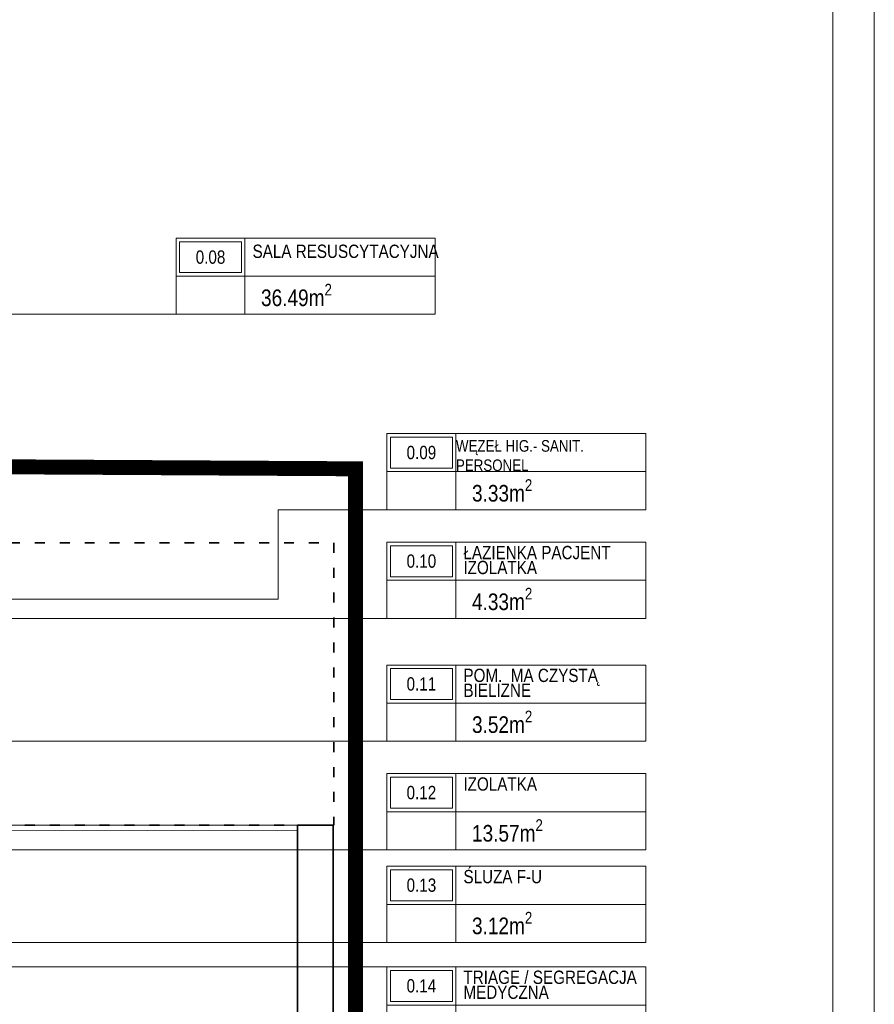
# Model space of a CAD drawing. Header units: millimetres. Extents: x -9409 to -3369, y -15007 to -6597.
# Tile 118 of 132: x -4398 to -3369, y -12011 to -10825. Entities that reach past the tile are written whole.
import ezdxf

# ---------------------------------------------------------------- set-up
doc = ezdxf.new("R2010")
doc.units = ezdxf.units.MM
for name, pattern in [('ACAD_ISO02W100', [15, 12, -3]), ('ACAD_ISO03W100', [30, 12, -18]), ('DASHED2', [0.375, 0.25, -0.125])]:
    doc.linetypes.add(name, pattern=pattern)
for name, color, linetype, lineweight in [('A-AREA-____-IDEN', 81, 'Continuous', 5), ('SQ_ISTN.Ściany', 140, 'Continuous', 35), ('Sq_Okna', 170, 'Continuous', 9), ('SQ_Opisy', 7, 'Continuous', 18), ('SQ_PROJ.Ściany', 7, 'Continuous', 35), ('SQ_ZAKRES_OPRACOWANIA', 7, 'ACAD_ISO02W100', 20)]:
    doc.layers.add(name, color=color, linetype=linetype, lineweight=lineweight)
doc.styles.add('Arial Narrow_2', font='ARIALN.TTF', dxfattribs={"height": 20})
doc.styles.get("Standard").update_dxf_attribs({"font": 'arial.ttf'})

# ---------------------------------------------------------------- blocks, each defined once
blk = doc.blocks.new('ET_pom_prokocim 1_200 - SZEROKA --4287470-__- 0_00 parter')
at = {"layer": 'A-AREA-____-IDEN'}
blk.add_line((2.943, 0.629), (2.943, -1.377), dxfattribs=at)
blk.add_wipeout([(-3.629, 2.634), (10, 2.634), (10, -1.377), (-3.629, -1.377)])
for p, q in [((-3.629, -1.377), (-3.629, 2.634)), ((-3.629, 2.634), (10, 2.634)), ((0, 0.629), (0, 2.634)), ((10, 2.634), (10, -1.377)), ((-3.629, 0.629), (0, 0.629)), ((0, 0.629), (0, -1.377)), ((10, 0.629), (0, 0.629)), ((10, -1.377), (-3.629, -1.377))]:
    blk.add_line(p, q, dxfattribs=at)
blk.add_lwpolyline([(-3.441, 0.817), (-0.188, 0.817), (-0.188, 2.446), (-3.441, 2.446)], close=True, dxfattribs=at)
blk = doc.blocks.new('stan projektowany')
at = {"layer": 'SQ_ISTN.Ściany'}
blk.add_lwpolyline([(-14485.3, 6251.2), (-14485.3, 7513.4), (-14528.4, 7513.4), (-14528.4, 6251.2)], close=True, dxfattribs=at)
at = {"layer": 'Sq_Okna'}
for p, q in [((-15091.1, 7513.6), (-14528.4, 7513.4)), ((-15091.1, 7507.6), (-14528.4, 7506.7))]:
    blk.add_line(p, q, dxfattribs=at)
at = {"layer": 'SQ_PROJ.Ściany', "linetype": 'ACAD_ISO03W100'}
blk.add_lwpolyline([(-15144.6, 7853.4), (-14484.6, 7853.4), (-14484.6, 7513.4), (-15144.6, 7513.4)], close=True, dxfattribs=at)
at = {"layer": 'SQ_ZAKRES_OPRACOWANIA', "color": 251, "linetype": 'DASHED2', "ltscale": 100, "true_color": 0x636466, "const_width": 18}
blk.add_lwpolyline([(-15104.6, 10541.7), (-15104.6, 7946.2), (-14458.4, 7942.5), (-14458.4, 5881.5), (-17103, 5881.5), (-17103, 6223), (-18509.3, 6211.2), (-18509.3, 5925.5), (-19462.5, 5925.5), (-19462.5, 6211.2), (-19394.6, 6211.2), (-19394.6, 7808.2), (-16999.6, 7808.2), (-16999.6, 7178.2), (-16704.6, 7178.2), (-16704.6, 7768.2), (-16704.6, 8898.7), (-16259.6, 8898.7), (-16259.6, 9307.6), (-16071.6, 9307.6), (-16071.6, 9436.6)], dxfattribs=at)

msp = doc.modelspace()

# ---------------------------------------------------------------- block references
at = {"layer": 'A-AREA-____-IDEN', "lineweight": 18, "xscale": 22.88, "yscale": 22.88, "zscale": 22.88}
for p in [(-4126.6, -11148.6), (-3872.6, -11514.7), (-3872.6, -11662.6), (-3872.6, -11793.3), (-3872.6, -11904.9), (-3872.6, -12026.1)]:
    msp.add_blockref('ET_pom_prokocim 1_200 - SZEROKA --4287470-__- 0_00 parter', p, dxfattribs=at)

# ---------------------------------------------------------------- next in the draw order: linework, layer by layer
at = {"layer": 'A-AREA-____-IDEN'}
for p, q in [((-3897.8, -11180.1), (-5193.2, -11180.1)), ((-3897.8, -11546.2), (-4874.7, -11546.2)), ((-3897.8, -11694.1), (-5202.5, -11694.1)), ((-3643.8, -11824.8), (-4990.2, -11824.8)), ((-3643.8, -11936.4), (-5182.6, -11936.4)), ((-3955.7, -11965.8), (-5917.5, -11965.8))]:
    msp.add_line(p, q, dxfattribs=at)
at = {"layer": 'SQ_Opisy', "color": 7, "lineweight": 9, "true_color": 0xf7f7f7}
msp.add_lwpolyline([(-9408.9, -15007.5), (-3368.9, -15007.5), (-3368.9, -6597.5), (-9408.9, -6597.5)], close=True, dxfattribs=at)
at = {"layer": 'SQ_Opisy', "lineweight": 9}
msp.add_lwpolyline([(-9208.9, -14957.5), (-3418.9, -14957.5), (-3418.9, -6647.5), (-9208.9, -6647.5)], close=True, dxfattribs=at)

# ---------------------------------------------------------------- next in the draw order: block references
at = {"layer": 'SQ_ISTN.Ściany'}
msp.add_blockref('stan projektowany', (10465, -19308.6), dxfattribs=at)

# ---------------------------------------------------------------- next in the draw order: texts
at = {"layer": 'SQ_Opisy', "color": 7, "lineweight": 13, "char_height": 16, "width": 219.602, "attachment_point": 1, "line_spacing_factor": 0.675}
for s, insert in [('{\\fArial Narrow|b0|i0|c238|p34;\\C256;SALA RESUSCYTACYJNA}', (-4117.5, -11096.2)), ('{\\fArial Narrow|b0|i0|c238|p34;\\C256;ŁAZIENKA PACJENT \\PIZOLATKA}', (-3863.6, -11458.9)), ('{\\fArial Narrow|b0|i0|c238|p34;\\C256;POM.  MA CZYSTĄ BIELIZNE}', (-3863.6, -11606.8)), ('{\\fArial Narrow|b0|i0|c238|p34;\\C256;IZOLATKA}', (-3863.6, -11737.6)), ('{\\fArial Narrow|b0|i0|c238|p34;\\C256;ŚLUZA F-U}', (-3863.6, -11849.1)), ('{\\fArial Narrow|b0|i0|c238|p34;\\C256;TRIAGE / SEGREGACJA MEDYCZNA }', (-3863.6, -11970.3))]:
    msp.add_mtext(s, dxfattribs=dict(at, insert=insert))
at = {"layer": 'SQ_Opisy', "color": 7, "lineweight": 13, "char_height": 16, "width": 219.596, "attachment_point": 5}
for s, insert in [('{\\fArial Narrow|b0|i0|c238|p34;\\C256;0.08}', (-4168.1, -11111.3)), ('{\\fArial Narrow|b0|i0|c238|p34;\\C256;0.10}', (-3914.2, -11477.3)), ('{\\fArial Narrow|b0|i0|c238|p34;\\C256;0.11}', (-3914.2, -11625.2)), ('{\\fArial Narrow|b0|i0|c238|p34;\\C256;0.12}', (-3914.2, -11756)), ('{\\fArial Narrow|b0|i0|c238|p34;\\C256;0.13}', (-3914.2, -11867.5)), ('{\\fArial Narrow|b0|i0|c238|p34;\\C256;0.14}', (-3914.2, -11988.7))]:
    msp.add_mtext(s, dxfattribs=dict(at, insert=insert))
at = {"layer": 'SQ_PROJ.Ściany', "char_height": 20, "attachment_point": 1, "style": 'Arial Narrow_2'}
for s, insert in [('\\A1;36.49m{\\H0.7x;\\S2^ ;}', (-4107.3, -11143.4)), ('\\A1;4.33m{\\H0.7x;\\S2^ ;}', (-3853.3, -11509.4)), ('\\A1;3.52m{\\H0.7x;\\S2^ ;}', (-3853.3, -11657.3)), ('\\A1;13.57m{\\H0.7x;\\S2^ ;}', (-3853.3, -11788.1)), ('\\A1;3.12m{\\H0.7x;\\S2^ ;}', (-3853.3, -11899.6))]:
    msp.add_mtext(s, dxfattribs=dict(at, insert=insert))

# ---------------------------------------------------------------- next in the draw order: block references
at = {"layer": 'A-AREA-____-IDEN', "lineweight": 18, "xscale": 22.88, "yscale": 22.88, "zscale": 22.88}
msp.add_blockref('ET_pom_prokocim 1_200 - SZEROKA --4287470-__- 0_00 parter', (-3872.6, -11383.9), dxfattribs=at)

# ---------------------------------------------------------------- next in the draw order: linework, layer by layer
at = {"layer": 'A-AREA-____-IDEN'}
msp.add_lwpolyline([(-3955.7, -11415.4), (-4086.8, -11415.4), (-4086.8, -11523.2), (-5234.5, -11523.2)], dxfattribs=at)

# ---------------------------------------------------------------- next in the draw order: texts
at = {"layer": 'SQ_Opisy', "color": 7, "lineweight": 13}
for s, insert, char_height, width, attachment_point in [('{\\fArial Narrow|b0|i0|c238|p34;\\C256;WĘZEŁ HIG.- SANIT. \\PPERSONEL}', (-3872.6, -11331.5), 14, 219.794, 1), ('{\\fArial Narrow|b0|i0|c238|p34;\\C256;0.09}', (-3914.2, -11346.6), 16, 219.596, 5)]:
    msp.add_mtext(s, dxfattribs=dict(at, insert=insert, char_height=char_height, width=width, attachment_point=attachment_point))
at = {"layer": 'SQ_PROJ.Ściany', "insert": (-3853.3, -11378.7), "char_height": 20, "attachment_point": 1, "style": 'Arial Narrow_2'}
msp.add_mtext('\\A1;3.33m{\\H0.7x;\\S2^ ;}', dxfattribs=at)

doc.saveas('drawing.dxf')
